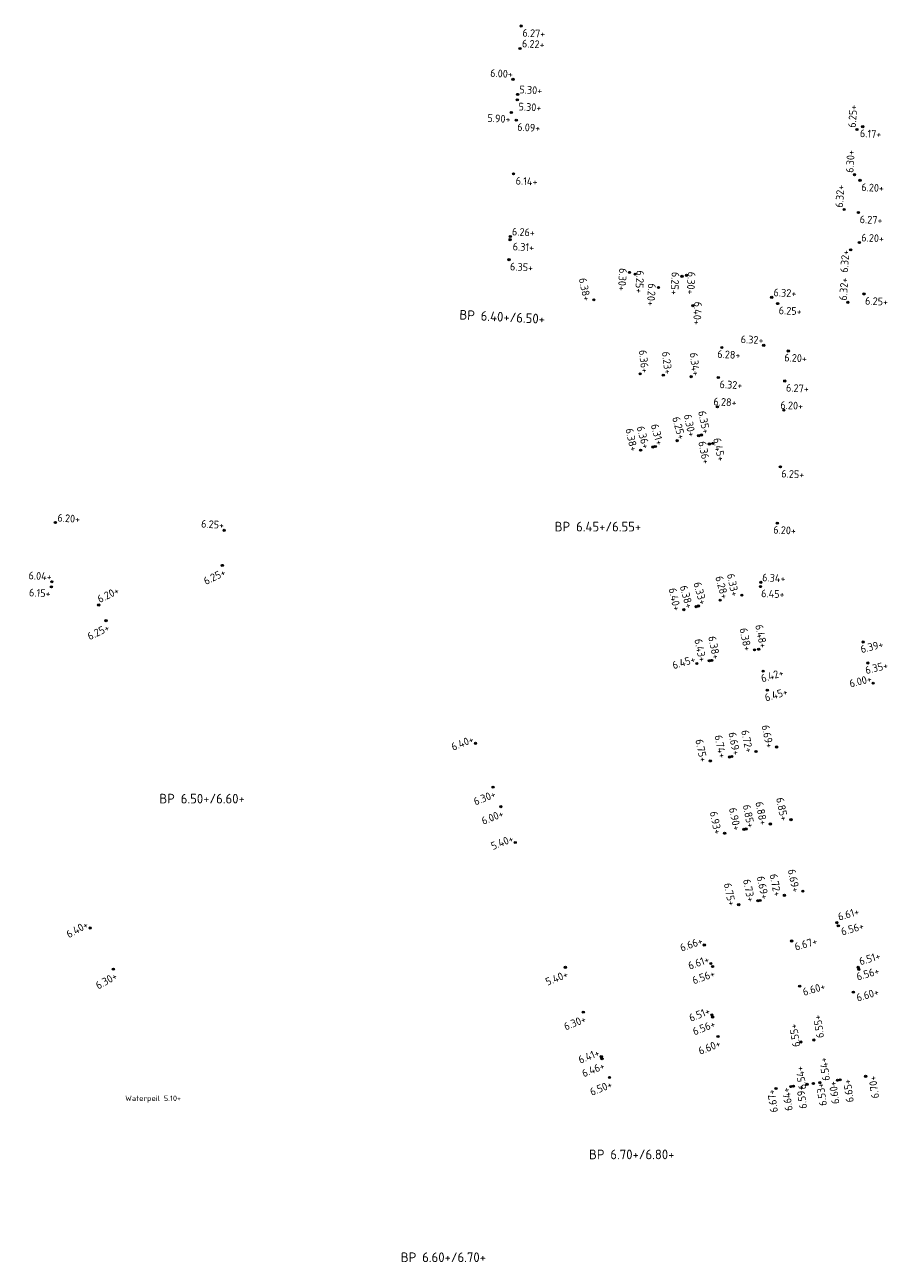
# Model space of a CAD drawing. Extents: x 168267 to 168723, y 448732 to 449595.
# Tile 31 of 32: x 168556 to 168637, y 449460 to 449575. Entities that reach past the tile are written whole.
import ezdxf
from ezdxf.enums import TextEntityAlignment as Align

# ---------------------------------------------------------------- set-up
doc = ezdxf.new("R2010")
doc.units = 0
doc.header["$MEASUREMENT"] = 0
for name, color, linetype, lineweight in [('N-PV-OG-SP_PEIL_0200_BOUWPEIL-T', 30, 'Continuous', 0), ('N-PV-OG-SP_PEIL_0500_KAVELPEIL-S', 140, 'Continuous', 0), ('N-PV-OG-SP_PEIL_0500_WEGPEIL-S', 210, 'Continuous', 0), ('N-PV-OG-SP_PEIL_0500_WEGPEIL_GOOT-S', 190, 'Continuous', 0), ('N-PV-OG-SP_PEIL_BOUWPEIL-S', 30, 'Continuous', 0)]:
    doc.layers.add(name, color=color, linetype=linetype, lineweight=lineweight)
doc.styles.add('NLCS-ISO', font='NLCS-ISO.ttf')
doc.styles.add('NLCS-ISO-M200-T25', font='NLCS-ISO.ttf', dxfattribs={"height": 0.5})

# ---------------------------------------------------------------- blocks, each defined once
blk = doc.blocks.new('*U5')
h = blk.add_hatch(color=256)
h.dxf.hatch_style = 1
edge = h.paths.add_edge_path()
edge.add_arc((0, 0), 0.25, 0, 360)
blk.add_circle((0, 0), 0.25)
at = {"ltscale": 0.1, "style": 'NLCS-ISO'}
blk.add_attdef('NAP', text='', height=1.8, dxfattribs=at).set_placement((4.41, -2.99), align=Align.BOTTOM_RIGHT)
blk = doc.blocks.new('*U15')
h = blk.add_hatch(color=256)
h.dxf.hatch_style = 1
edge = h.paths.add_edge_path()
edge.add_arc((0, 0), 0.25, 0, 360)
blk.add_circle((0, 0), 0.25)
at = {"ltscale": 0.1, "style": 'NLCS-ISO'}
blk.add_attdef('NAP', text='', height=1.8, dxfattribs=at).set_placement((4.41, -0.25), align=Align.BOTTOM_RIGHT)
blk = doc.blocks.new('SOG-PEIL_BOUWPEIL-SO')
at = {"layer": 'Defpoints'}
blk.add_point((0, 0), dxfattribs=at)
at = {"layer": 'N-PV-OG-SP_PEIL_0200_BOUWPEIL-T', "style": 'NLCS-ISO'}
for tag in ['BOUWPEIL-DEF', 'BOUWPEIL-SP']:
    blk.add_attdef(tag, text='', height=0.9, dxfattribs=at).set_placement((0, 0), align=Align.MIDDLE)
blk = doc.blocks.new('*U7')
h = blk.add_hatch(color=256)
h.dxf.hatch_style = 1
edge = h.paths.add_edge_path()
edge.add_arc((0, 0), 0.25, 0, 360)
blk.add_circle((0, 0), 0.25)
at = {"ltscale": 0.1, "style": 'NLCS-ISO'}
blk.add_attdef('NAP', text='', height=1.8, dxfattribs=at).set_placement((-0.09, -2.99), align=Align.BOTTOM_RIGHT)
blk = doc.blocks.new('SOG-PEIL_HD-SO')
h = blk.add_hatch(color=256)
h.dxf.hatch_style = 1
edge = h.paths.add_edge_path()
edge.add_arc((0, 0), 0.25, 0, 360)
blk.add_circle((0, 0), 0.25)
at = {"ltscale": 0.1, "style": 'NLCS-ISO'}
blk.add_attdef('NAP', text='', height=1.8, dxfattribs=at).set_placement((-0.09, -0.25), align=Align.BOTTOM_RIGHT)
blk = doc.blocks.new('*U3')
h = blk.add_hatch(color=256)
h.dxf.hatch_style = 1
edge = h.paths.add_edge_path()
edge.add_arc((0, 0), 0.25, 0, 360)
blk.add_circle((0, 0), 0.25)
at = {"ltscale": 0.1, "style": 'NLCS-ISO'}
blk.add_attdef('NAP', text='', height=1.8, dxfattribs=at).set_placement((-0.09, -2.99), align=Align.BOTTOM_RIGHT)
blk = doc.blocks.new('*U11')
h = blk.add_hatch(color=256)
h.dxf.hatch_style = 1
edge = h.paths.add_edge_path()
edge.add_arc((0, 0), 0.25, 0, 360)
blk.add_circle((0, 0), 0.25)
at = {"ltscale": 0.1, "style": 'NLCS-ISO'}
blk.add_attdef('NAP', text='', height=1.8, dxfattribs=at).set_placement((-0.09, -0.25), align=Align.BOTTOM_RIGHT)
blk = doc.blocks.new('*U4')
h = blk.add_hatch(color=256)
h.dxf.hatch_style = 1
edge = h.paths.add_edge_path()
edge.add_arc((0, 0), 0.25, 0, 360)
blk.add_circle((0, 0), 0.25)
at = {"ltscale": 0.1, "style": 'NLCS-ISO'}
blk.add_attdef('NAP', text='', height=1.8, dxfattribs=at).set_placement((4.41, -0.25), align=Align.BOTTOM_RIGHT)
blk = doc.blocks.new('*U14')
h = blk.add_hatch(color=256)
h.dxf.hatch_style = 1
edge = h.paths.add_edge_path()
edge.add_arc((0, 0), 0.25, 0, 360)
blk.add_circle((0, 0), 0.25)
at = {"ltscale": 0.1, "style": 'NLCS-ISO'}
blk.add_attdef('NAP', text='', height=1.8, dxfattribs=at).set_placement((-0.09, -0.25), align=Align.BOTTOM_RIGHT)
blk = doc.blocks.new('*U8')
h = blk.add_hatch(color=256)
h.dxf.hatch_style = 1
edge = h.paths.add_edge_path()
edge.add_arc((0, 0), 0.25, 0, 360)
blk.add_circle((0, 0), 0.25)
at = {"ltscale": 0.1, "style": 'NLCS-ISO'}
blk.add_attdef('NAP', text='', height=1.8, dxfattribs=at).set_placement((4.41, -0.25), align=Align.BOTTOM_RIGHT)
blk = doc.blocks.new('*U33')
h = blk.add_hatch(color=256)
h.dxf.hatch_style = 1
edge = h.paths.add_edge_path()
edge.add_arc((0, 0), 0.25, 0, 360)
blk.add_circle((0, 0), 0.25)
at = {"ltscale": 0.1, "style": 'NLCS-ISO'}
blk.add_attdef('NAP', text='', height=1.8, dxfattribs=at).set_placement((-0.09, -0.25), align=Align.BOTTOM_RIGHT)
blk = doc.blocks.new('*U26')
h = blk.add_hatch(color=256)
h.dxf.hatch_style = 1
edge = h.paths.add_edge_path()
edge.add_arc((0, 0), 0.25, 0, 360)
blk.add_circle((0, 0), 0.25)
at = {"ltscale": 0.1, "style": 'NLCS-ISO'}
blk.add_attdef('NAP', text='', height=1.8, dxfattribs=at).set_placement((-0.09, -2.99), align=Align.BOTTOM_RIGHT)
blk = doc.blocks.new('*U25')
h = blk.add_hatch(color=256)
h.dxf.hatch_style = 1
edge = h.paths.add_edge_path()
edge.add_arc((0, 0), 0.25, 0, 360)
blk.add_circle((0, 0), 0.25)
at = {"ltscale": 0.1, "style": 'NLCS-ISO'}
blk.add_attdef('NAP', text='', height=1.8, dxfattribs=at).set_placement((-0.09, -0.25), align=Align.BOTTOM_RIGHT)
blk = doc.blocks.new('*U17')
h = blk.add_hatch(color=256)
h.dxf.hatch_style = 1
edge = h.paths.add_edge_path()
edge.add_arc((0, 0), 0.25, 0, 360)
blk.add_circle((0, 0), 0.25)
at = {"ltscale": 0.1, "style": 'NLCS-ISO'}
blk.add_attdef('NAP', text='', height=1.8, dxfattribs=at).set_placement((4.41, -2.99), align=Align.BOTTOM_RIGHT)
blk = doc.blocks.new('*U52')
h = blk.add_hatch(color=256)
h.dxf.hatch_style = 1
edge = h.paths.add_edge_path()
edge.add_arc((0, 0), 0.25, 0, 360)
blk.add_circle((0, 0), 0.25)
at = {"ltscale": 0.1, "style": 'NLCS-ISO'}
blk.add_attdef('NAP', text='', height=1.8, dxfattribs=at).set_placement((4.41, -2.99), align=Align.BOTTOM_RIGHT)
blk = doc.blocks.new('*U39')
h = blk.add_hatch(color=256)
h.dxf.hatch_style = 1
edge = h.paths.add_edge_path()
edge.add_arc((0, 0), 0.25, 0, 360)
blk.add_circle((0, 0), 0.25)
at = {"ltscale": 0.1, "style": 'NLCS-ISO'}
blk.add_attdef('NAP', text='', height=1.8, dxfattribs=at).set_placement((4.41, -0.25), align=Align.BOTTOM_RIGHT)
blk = doc.blocks.new('*U50')
h = blk.add_hatch(color=256)
h.dxf.hatch_style = 1
edge = h.paths.add_edge_path()
edge.add_arc((0, 0), 0.25, 0, 360)
blk.add_circle((0, 0), 0.25)
at = {"ltscale": 0.1, "style": 'NLCS-ISO'}
blk.add_attdef('NAP', text='', height=1.8, dxfattribs=at).set_placement((4.41, -0.25), align=Align.BOTTOM_RIGHT)
blk = doc.blocks.new('*U53')
h = blk.add_hatch(color=256)
h.dxf.hatch_style = 1
edge = h.paths.add_edge_path()
edge.add_arc((0, 0), 0.25, 0, 360)
blk.add_circle((0, 0), 0.25)
at = {"ltscale": 0.1, "style": 'NLCS-ISO'}
blk.add_attdef('NAP', text='', height=1.8, dxfattribs=at).set_placement((4.41, -2.99), align=Align.BOTTOM_RIGHT)
blk = doc.blocks.new('*U35')
h = blk.add_hatch(color=256)
h.dxf.hatch_style = 1
edge = h.paths.add_edge_path()
edge.add_arc((0, 0), 0.25, 0, 360)
blk.add_circle((0, 0), 0.25)
at = {"ltscale": 0.1, "style": 'NLCS-ISO'}
blk.add_attdef('NAP', text='', height=1.8, dxfattribs=at).set_placement((-0.09, -2.99), align=Align.BOTTOM_RIGHT)
blk = doc.blocks.new('*U45')
h = blk.add_hatch(color=256)
h.dxf.hatch_style = 1
edge = h.paths.add_edge_path()
edge.add_arc((0, 0), 0.25, 0, 360)
blk.add_circle((0, 0), 0.25)
at = {"ltscale": 0.1, "style": 'NLCS-ISO'}
blk.add_attdef('NAP', text='', height=1.8, dxfattribs=at).set_placement((-0.09, -2.99), align=Align.BOTTOM_RIGHT)
blk = doc.blocks.new('*U41')
h = blk.add_hatch(color=256)
h.dxf.hatch_style = 1
edge = h.paths.add_edge_path()
edge.add_arc((0, 0), 0.25, 0, 360)
blk.add_circle((0, 0), 0.25)
at = {"ltscale": 0.1, "style": 'NLCS-ISO'}
blk.add_attdef('NAP', text='', height=1.8, dxfattribs=at).set_placement((4.41, -0.25), align=Align.BOTTOM_RIGHT)
blk = doc.blocks.new('*U59')
h = blk.add_hatch(color=256)
h.dxf.hatch_style = 1
edge = h.paths.add_edge_path()
edge.add_arc((0, 0), 0.25, 0, 360)
blk.add_circle((0, 0), 0.25)
at = {"ltscale": 0.1, "style": 'NLCS-ISO'}
blk.add_attdef('NAP', text='', height=1.8, dxfattribs=at).set_placement((-0.09, -2.99), align=Align.BOTTOM_RIGHT)
blk = doc.blocks.new('*U54')
h = blk.add_hatch(color=256)
h.dxf.hatch_style = 1
edge = h.paths.add_edge_path()
edge.add_arc((0, 0), 0.25, 0, 360)
blk.add_circle((0, 0), 0.25)
at = {"ltscale": 0.1, "style": 'NLCS-ISO'}
blk.add_attdef('NAP', text='', height=1.8, dxfattribs=at).set_placement((-0.09, -0.25), align=Align.BOTTOM_RIGHT)

msp = doc.modelspace()

# ---------------------------------------------------------------- block references
at = {"layer": 'N-PV-OG-SP_PEIL_0500_KAVELPEIL-S'}
ref = msp.add_blockref('*U5', (168601.21, 449553.27), dxfattribs=dict(at, xscale=0.4, yscale=0.4, zscale=0.4, rotation=357.04))
ref.add_attrib('NAP', '6.35+', dxfattribs={"layer": '0', "ltscale": 0.1, "height": 0.72, "rotation": 357.04, "style": 'NLCS-ISO'}).set_placement((168603.42, 449551.96), align=Align.BOTTOM_RIGHT)
for name, p, xscale, yscale, zscale, rotation, values in [('*U3', (168609.1, 449549.54), 0.4, 0.4, 0.4, 281.8616569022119, {'NAP': '6.38+'}), ('*U3', (168613.45, 449535.55), 0.4, 0.4, 0.4, 281.8616569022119, {'NAP': '6.38+'}), ('SOG-PEIL_HD-SO', (168574.72, 449528.1), 0.4000000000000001, 0.4000000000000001, 0.4000000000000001, 356.1112496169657, {'NAP': '6.25+'}), ('*U45', (168574.55, 449524.83), 0.4, 0.4, 0.4, 26.11124961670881, {'NAP': '6.25+'}), ('*U3', (168617.46, 449520.71), 0.4, 0.4, 0.4, 281.8616569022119, {'NAP': '6.40+'}), ('*U45', (168563.74, 449519.69), 0.4, 0.4, 0.4, 26.11124961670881, {'NAP': '6.25+'}), ('SOG-PEIL_HD-SO', (168618.68, 449515.7), 0.4, 0.4, 0.4, 16.8616569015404, {'NAP': '6.45+'}), ('SOG-PEIL_HD-SO', (168598.09, 449508.28), 0.4, 0.4, 0.4, 21.86165689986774, {'NAP': '6.40+'}), ('SOG-PEIL_HD-SO', (168562.26, 449491.1), 0.4, 0.4, 0.4, 29.35006665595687, {'NAP': '6.40+'}), ('*U3', (168620.64, 449481), 0.4, 0.4, 0.4, 21.86165689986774, {'NAP': '6.60+'}), ('*U3', (168610.56, 449477.19), 0.4, 0.4, 0.4, 21.86165689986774, {'NAP': '6.50+'}), ('*U3', (168634.37, 449477.29), 0.4000000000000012, 0.4000000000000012, 0.4000000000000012, 97.73135247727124, {'NAP': '6.70+'}), ('SOG-PEIL_HD-SO', (168626.04, 449476.16), 0.4000000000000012, 0.4000000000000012, 0.4000000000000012, 97.73135247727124, {'NAP': '6.67+'})]:
    msp.add_blockref(name, p, dxfattribs=dict(at, xscale=xscale, yscale=yscale, zscale=zscale, rotation=rotation)).add_auto_attribs(values)
ref = msp.add_blockref('*U41', (168559.03, 449528.82), dxfattribs=dict(at, xscale=0.4000000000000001, yscale=0.4000000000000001, zscale=0.4000000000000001, rotation=356.1112496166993))
ref.add_attrib('NAP', '6.20+', dxfattribs={"layer": '0', "ltscale": 0.1, "height": 0.72, "rotation": 356.1112, "style": 'NLCS-ISO'}).set_placement((168561.29, 449528.56), align=Align.BOTTOM_RIGHT)
ref = msp.add_blockref('*U5', (168633.23, 449485.13), dxfattribs=dict(at, xscale=0.4, yscale=0.4, zscale=0.4, rotation=16.55722390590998))
ref.add_attrib('NAP', '6.60+', dxfattribs={"layer": '0', "ltscale": 0.1, "height": 0.72, "rotation": 16.5572, "style": 'NLCS-ISO'}).set_placement((168635.74, 449484.64), align=Align.BOTTOM_RIGHT)
at = {"layer": 'N-PV-OG-SP_PEIL_0500_WEGPEIL-S'}
ref = msp.add_blockref('*U5', (168602.34, 449575.02), dxfattribs=dict(at, xscale=0.4, yscale=0.4, zscale=0.4, rotation=357.0384711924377))
ref.add_attrib('NAP', '6.27+', dxfattribs={"layer": '0', "ltscale": 0.1, "height": 0.72, "rotation": 357.0385, "style": 'NLCS-ISO'}).set_placement((168604.55, 449573.71), align=Align.BOTTOM_RIGHT)
ref = msp.add_blockref('*U15', (168602.23, 449572.92), dxfattribs=dict(at, xscale=0.4, yscale=0.4, zscale=0.4, rotation=357.0384711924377))
ref.add_attrib('NAP', '6.22+', dxfattribs={"layer": '0', "ltscale": 0.1, "height": 0.72, "rotation": 357.0385, "style": 'NLCS-ISO'}).set_placement((168604.49, 449572.71), align=Align.BOTTOM_RIGHT)
for name, p, xscale, yscale, zscale, rotation, values in [('*U25', (168601.58, 449570.06), 0.4, 0.4, 0.4, 357.0384711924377, {'NAP': '6.00+'}), ('*U26', (168601.42, 449566.97), 0.4, 0.4, 0.4, 357.0384711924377, {'NAP': '5.90+'}), ('*U5', (168634.1, 449565.65), 0.4000000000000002, 0.4000000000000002, 0.4000000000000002, 357.2332202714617, {'NAP': '6.17+'}), ('*U25', (168632.98, 449554.19), 0.4000000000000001, 0.4000000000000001, 0.4000000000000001, 86.1886133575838, {'NAP': '6.32+'}), ('*U52', (168612.42, 449552.09), 0.3999999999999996, 0.3999999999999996, 0.3999999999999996, 266.4986048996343, {'NAP': '6.30+'}), ('*U39', (168612.94, 449551.93), 0.3999999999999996, 0.3999999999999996, 0.3999999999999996, 266.4986048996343, {'NAP': '6.25+'}), ('*U52', (168617.3, 449551.72), 0.3999999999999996, 0.3999999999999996, 0.3999999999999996, 266.4986048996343, {'NAP': '6.25+'}), ('*U39', (168617.71, 449551.82), 0.3999999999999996, 0.3999999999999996, 0.3999999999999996, 266.4986048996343, {'NAP': '6.30+'}), ('*U52', (168615.11, 449550.69), 0.3999999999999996, 0.3999999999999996, 0.3999999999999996, 266.4986048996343, {'NAP': '6.20+'}), ('*U39', (168618.31, 449549), 0.3999999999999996, 0.3999999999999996, 0.3999999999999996, 266.4986048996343, {'NAP': '6.40+'}), ('*U25', (168624.89, 449545.3), 0.4000000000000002, 0.4000000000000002, 0.4000000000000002, 357.2332202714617, {'NAP': '6.32+'}), ('*U5', (168621, 449545.1), 0.4000000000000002, 0.4000000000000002, 0.4000000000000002, 357.2332202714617, {'NAP': '6.28+'}), ('*U33', (168613.41, 449542.65), 0.3999999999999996, 0.3999999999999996, 0.3999999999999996, 276.4986048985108, {'NAP': '6.36+'}), ('*U33', (168615.56, 449542.53), 0.3999999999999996, 0.3999999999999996, 0.3999999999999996, 276.4986048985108, {'NAP': '6.23+'}), ('*U33', (168618.15, 449542.39), 0.3999999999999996, 0.3999999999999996, 0.3999999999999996, 276.4986048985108, {'NAP': '6.34+'}), ('*U5', (168627.18, 449544.78), 0.4000000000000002, 0.4000000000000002, 0.4000000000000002, 357.2332202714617, {'NAP': '6.20+'}), ('*U33', (168619.11, 449536.97), 0.3999999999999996, 0.3999999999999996, 0.3999999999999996, 281.4986048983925, {'NAP': '6.35+'}), ('*U8', (168620.59, 449539.59), 0.4000000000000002, 0.4000000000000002, 0.4000000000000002, 357.2332202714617, {'NAP': '6.28+'}), ('*U8', (168626.77, 449539.27), 0.4000000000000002, 0.4000000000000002, 0.4000000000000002, 357.2332202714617, {'NAP': '6.20+'}), ('*U33', (168614.81, 449535.89), 0.3999999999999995, 0.3999999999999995, 0.3999999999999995, 285.4445442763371, {'NAP': '6.31+'}), ('*U33', (168616.84, 449536.43), 0.3999999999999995, 0.3999999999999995, 0.3999999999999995, 285.4445442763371, {'NAP': '6.25+'}), ('*U35', (168618.85, 449536.9), 0.3999999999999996, 0.3999999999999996, 0.3999999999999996, 281.4986048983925, {'NAP': '6.30+'}), ('*U7', (168614.59, 449535.84), 0.3999999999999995, 0.3999999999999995, 0.3999999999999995, 285.4445442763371, {'NAP': '6.36+'}), ('*U53', (168619.84, 449536.13), 0.3999999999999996, 0.3999999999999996, 0.3999999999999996, 281.5, {'NAP': '6.36+'}), ('*U50', (168620.16, 449536.18), 0.3999999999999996, 0.3999999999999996, 0.3999999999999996, 281.5, {'NAP': '6.45+'}), ('*U5', (168626.16, 449528.76), 0.4000000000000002, 0.4000000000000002, 0.4000000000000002, 357.2332202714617, {'NAP': '6.20+'}), ('*U54', (168558.7, 449523.31), 0.4000000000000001, 0.4000000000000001, 0.4000000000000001, 356.943387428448, {'NAP': '6.04+'}), ('*U33', (168618.82, 449521.05), 0.3999999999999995, 0.3999999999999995, 0.3999999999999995, 285.4445442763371, {'NAP': '6.33+'}), ('*U33', (168620.85, 449521.59), 0.3999999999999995, 0.3999999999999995, 0.3999999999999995, 285.4445442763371, {'NAP': '6.28+'}), ('*U35', (168622.86, 449522.06), 0.3999999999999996, 0.3999999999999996, 0.3999999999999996, 281.4986048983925, {'NAP': '6.33+'}), ('*U59', (168558.66, 449522.83), 0.4000000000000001, 0.4000000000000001, 0.4000000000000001, 356.943387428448, {'NAP': '6.15+'}), ('*U7', (168618.61, 449520.99), 0.3999999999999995, 0.3999999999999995, 0.3999999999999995, 285.4445442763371, {'NAP': '6.38+'}), ('*U35', (168624.04, 449516.97), 0.3999999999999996, 0.3999999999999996, 0.3999999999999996, 281.4986048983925, {'NAP': '6.38+'}), ('*U33', (168624.43, 449517.03), 0.3999999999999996, 0.3999999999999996, 0.3999999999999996, 281.4986048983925, {'NAP': '6.48+'}), ('*U7', (168619.84, 449515.96), 0.3999999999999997, 0.3999999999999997, 0.3999999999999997, 281.4986048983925, {'NAP': '6.43+'}), ('*U33', (168620.05, 449515.99), 0.3999999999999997, 0.3999999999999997, 0.3999999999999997, 281.4986048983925, {'NAP': '6.38+'}), ('*U5', (168634.14, 449517.71), 0.3999999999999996, 0.3999999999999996, 0.3999999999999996, 13.96363048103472, {'NAP': '6.39+'}), ('*U5', (168624.85, 449514.99), 0.3999999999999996, 0.3999999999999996, 0.3999999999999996, 16.5, {'NAP': '6.42+'}), ('*U5', (168634.57, 449515.75), 0.3999999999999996, 0.3999999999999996, 0.3999999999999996, 13.96363048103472, {'NAP': '6.35+'}), ('*U25', (168635.07, 449513.87), 0.3999999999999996, 0.3999999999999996, 0.3999999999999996, 13.96363048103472, {'NAP': '6.00+'}), ('*U5', (168625.23, 449513.22), 0.3999999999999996, 0.3999999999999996, 0.3999999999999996, 16.5, {'NAP': '6.45+'}), ('*U33', (168621.93, 449507.05), 0.3999999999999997, 0.3999999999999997, 0.3999999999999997, 281.4986048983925, {'NAP': '6.69+'}), ('*U7', (168624.18, 449507.52), 0.3999999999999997, 0.3999999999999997, 0.3999999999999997, 281.4986048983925, {'NAP': '6.72+'}), ('*U7', (168626.09, 449507.94), 0.3999999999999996, 0.3999999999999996, 0.3999999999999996, 281.4986048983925, {'NAP': '6.69+'}), ('*U7', (168619.93, 449506.64), 0.3999999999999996, 0.3999999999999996, 0.3999999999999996, 281.4986048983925, {'NAP': '6.75+'}), ('*U7', (168621.71, 449507.01), 0.3999999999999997, 0.3999999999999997, 0.3999999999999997, 281.4986048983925, {'NAP': '6.74+'}), ('*U3', (168599.73, 449504.2), 0.4, 0.4, 0.4, 21.86165689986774, {'NAP': '6.30+'}), ('*U3', (168600.45, 449502.39), 0.4, 0.4, 0.4, 21.86165689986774, {'NAP': '6.00+'}), ('*U7', (168623.04, 449500.27), 0.4000000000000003, 0.4000000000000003, 0.4000000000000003, 281.1655052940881, {'NAP': '6.90+'}), ('*U33', (168623.26, 449500.3), 0.4000000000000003, 0.4000000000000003, 0.4000000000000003, 281.1655052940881, {'NAP': '6.85+'}), ('*U7', (168625.51, 449500.77), 0.4000000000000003, 0.4000000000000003, 0.4000000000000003, 281.1655052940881, {'NAP': '6.88+'}), ('*U7', (168627.43, 449501.17), 0.4000000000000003, 0.4000000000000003, 0.4000000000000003, 281.1655052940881, {'NAP': '6.85+'}), ('*U7', (168621.26, 449499.91), 0.4000000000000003, 0.4000000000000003, 0.4000000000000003, 281.1655052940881, {'NAP': '6.93+'}), ('SOG-PEIL_HD-SO', (168601.79, 449499.05), 0.4, 0.4, 0.4, 21.86165689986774, {'NAP': '5.40+'}), ('*U7', (168628.53, 449494.52), 0.3999999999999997, 0.3999999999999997, 0.3999999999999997, 281.4986048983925, {'NAP': '6.69+'}), ('*U7', (168624.35, 449493.63), 0.3999999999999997, 0.3999999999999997, 0.3999999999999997, 281.4986048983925, {'NAP': '6.73+'}), ('*U33', (168624.57, 449493.66), 0.3999999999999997, 0.3999999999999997, 0.3999999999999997, 281.4986048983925, {'NAP': '6.69+'}), ('*U7', (168626.82, 449494.14), 0.3999999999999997, 0.3999999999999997, 0.3999999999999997, 281.4986048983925, {'NAP': '6.72+'}), ('*U7', (168622.57, 449493.26), 0.3999999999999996, 0.3999999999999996, 0.3999999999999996, 281.4986048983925, {'NAP': '6.75+'}), ('*U14', (168619.37, 449489.52), 0.4, 0.4, 0.4, 19.78203347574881, {'NAP': '6.66+'}), ('*U3', (168606.45, 449487.44), 0.4, 0.4, 0.4, 21.86165689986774, {'NAP': '5.40+'}), ('*U14', (168619.98, 449487.79), 0.4, 0.4, 0.4, 19.78203347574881, {'NAP': '6.61+'}), ('*U3', (168620.14, 449487.51), 0.4, 0.4, 0.4, 19.78203347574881, {'NAP': '6.56+'}), ('*U3', (168564.42, 449487.27), 0.4, 0.4, 0.4, 29.35006665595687, {'NAP': '6.30+'}), ('*U5', (168633.74, 449487.25), 0.4, 0.4, 0.4, 16.55722390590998, {'NAP': '6.56+'}), ('*U3', (168608.12, 449483.27), 0.4, 0.4, 0.4, 21.86165689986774, {'NAP': '6.30+'}), ('*U11', (168620.07, 449483.01), 0.4, 0.4, 0.4, 21.86165689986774, {'NAP': '6.51+'}), ('*U3', (168620.14, 449482.82), 0.4, 0.4, 0.4, 21.86165689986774, {'NAP': '6.56+'}), ('*U4', (168628.34, 449480.49), 0.4000000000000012, 0.4000000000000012, 0.4000000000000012, 97.73135247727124, {'NAP': '6.55+'}), ('*U11', (168609.79, 449479.12), 0.4, 0.4, 0.4, 21.86165689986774, {'NAP': '6.41+'}), ('*U3', (168609.86, 449478.93), 0.4, 0.4, 0.4, 21.86165689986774, {'NAP': '6.46+'}), ('*U4', (168628.92, 449476.55), 0.4000000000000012, 0.4000000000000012, 0.4000000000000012, 97.73135247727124, {'NAP': '6.54+'}), ('SOG-PEIL_HD-SO', (168627.41, 449476.34), 0.4000000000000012, 0.4000000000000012, 0.4000000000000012, 97.73135247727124, {'NAP': '6.64+'}), ('*U3', (168627.66, 449476.38), 0.4000000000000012, 0.4000000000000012, 0.4000000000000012, 97.73135247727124, {'NAP': '6.59+'}), ('SOG-PEIL_HD-SO', (168631.76, 449476.93), 0.4000000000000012, 0.4000000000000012, 0.4000000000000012, 97.73135247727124, {'NAP': '6.60+'}), ('*U3', (168632.01, 449476.97), 0.4000000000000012, 0.4000000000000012, 0.4000000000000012, 97.73135247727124, {'NAP': '6.65+'})]:
    msp.add_blockref(name, p, dxfattribs=dict(at, xscale=xscale, yscale=yscale, zscale=zscale, rotation=rotation)).add_auto_attribs(values)
ref = msp.add_blockref('*U15', (168602.01, 449568.65), dxfattribs=dict(at, xscale=0.4, yscale=0.4, zscale=0.4, rotation=357.0384711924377))
ref.add_attrib('NAP', '5.30+', dxfattribs={"layer": '0', "ltscale": 0.1, "height": 0.72, "rotation": 357.0385, "style": 'NLCS-ISO'}).set_placement((168604.27, 449568.43), align=Align.BOTTOM_RIGHT)
ref = msp.add_blockref('*U17', (168601.98, 449568.15), dxfattribs=dict(at, xscale=0.4, yscale=0.4, zscale=0.4, rotation=357.0384711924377))
ref.add_attrib('NAP', '5.30+', dxfattribs={"layer": '0', "ltscale": 0.1, "height": 0.72, "rotation": 357.0385, "style": 'NLCS-ISO'}).set_placement((168604.19, 449566.84), align=Align.BOTTOM_RIGHT)
ref = msp.add_blockref('*U15', (168633.56, 449565.39), dxfattribs=dict(at, xscale=0.4000000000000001, yscale=0.4000000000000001, zscale=0.4000000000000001, rotation=86.1886133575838))
ref.add_attrib('NAP', '6.25+', dxfattribs={"layer": '0', "ltscale": 0.1, "height": 0.72, "rotation": 86.1886, "style": 'NLCS-ISO'}).set_placement((168633.81, 449567.65), align=Align.BOTTOM_RIGHT)
ref = msp.add_blockref('*U5', (168601.89, 449566.25), dxfattribs=dict(at, xscale=0.4, yscale=0.4, zscale=0.4, rotation=357.0384711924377))
ref.add_attrib('NAP', '6.09+', dxfattribs={"layer": '0', "ltscale": 0.1, "height": 0.72, "rotation": 357.0385, "style": 'NLCS-ISO'}).set_placement((168604.09, 449564.94), align=Align.BOTTOM_RIGHT)
ref = msp.add_blockref('*U15', (168633.34, 449561.18), dxfattribs=dict(at, xscale=0.4000000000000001, yscale=0.4000000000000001, zscale=0.4000000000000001, rotation=86.1886133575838))
ref.add_attrib('NAP', '6.30+', dxfattribs={"layer": '0', "ltscale": 0.1, "height": 0.72, "rotation": 86.1886, "style": 'NLCS-ISO'}).set_placement((168633.59, 449563.44), align=Align.BOTTOM_RIGHT)
ref = msp.add_blockref('*U5', (168601.63, 449561.26), dxfattribs=dict(at, xscale=0.4, yscale=0.4, zscale=0.4, rotation=357.0384711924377))
ref.add_attrib('NAP', '6.14+', dxfattribs={"layer": '0', "ltscale": 0.1, "height": 0.72, "rotation": 357.0385, "style": 'NLCS-ISO'}).set_placement((168603.83, 449559.95), align=Align.BOTTOM_RIGHT)
ref = msp.add_blockref('*U15', (168632.37, 449557.95), dxfattribs=dict(at, xscale=0.4000000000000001, yscale=0.4000000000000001, zscale=0.4000000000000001, rotation=86.1886133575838))
ref.add_attrib('NAP', '6.32+', dxfattribs={"layer": '0', "ltscale": 0.1, "height": 0.72, "rotation": 86.1886, "style": 'NLCS-ISO'}).set_placement((168632.62, 449560.2), align=Align.BOTTOM_RIGHT)
ref = msp.add_blockref('*U5', (168633.85, 449560.66), dxfattribs=dict(at, xscale=0.4000000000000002, yscale=0.4000000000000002, zscale=0.4000000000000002, rotation=357.2332202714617))
ref.add_attrib('NAP', '6.20+', dxfattribs={"layer": '0', "ltscale": 0.1, "height": 0.72, "rotation": 357.2332, "style": 'NLCS-ISO'}).set_placement((168636.05, 449559.35), align=Align.BOTTOM_RIGHT)
ref = msp.add_blockref('*U5', (168633.7, 449557.66), dxfattribs=dict(at, xscale=0.4000000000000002, yscale=0.4000000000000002, zscale=0.4000000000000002, rotation=357.2332202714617))
ref.add_attrib('NAP', '6.27+', dxfattribs={"layer": '0', "ltscale": 0.1, "height": 0.72, "rotation": 357.2332, "style": 'NLCS-ISO'}).set_placement((168635.91, 449556.36), align=Align.BOTTOM_RIGHT)
ref = msp.add_blockref('*U15', (168601.33, 449555.43), dxfattribs=dict(at, xscale=0.4, yscale=0.4, zscale=0.4, rotation=357.0384711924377))
ref.add_attrib('NAP', '6.26+', dxfattribs={"layer": '0', "ltscale": 0.1, "height": 0.72, "rotation": 357.0385, "style": 'NLCS-ISO'}).set_placement((168603.59, 449555.21), align=Align.BOTTOM_RIGHT)
ref = msp.add_blockref('*U8', (168633.79, 449554.87), dxfattribs=dict(at, xscale=0.4000000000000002, yscale=0.4000000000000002, zscale=0.4000000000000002, rotation=357.2332202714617))
ref.add_attrib('NAP', '6.20+', dxfattribs={"layer": '0', "ltscale": 0.1, "height": 0.72, "rotation": 357.2332, "style": 'NLCS-ISO'}).set_placement((168636.05, 449554.66), align=Align.BOTTOM_RIGHT)
ref = msp.add_blockref('*U5', (168601.31, 449555.14), dxfattribs=dict(at, xscale=0.4, yscale=0.4, zscale=0.4, rotation=357.0384711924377))
ref.add_attrib('NAP', '6.31+', dxfattribs={"layer": '0', "ltscale": 0.1, "height": 0.72, "rotation": 357.0385, "style": 'NLCS-ISO'}).set_placement((168603.52, 449553.83), align=Align.BOTTOM_RIGHT)
ref = msp.add_blockref('*U15', (168632.72, 449549.3), dxfattribs=dict(at, xscale=0.4000000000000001, yscale=0.4000000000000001, zscale=0.4000000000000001, rotation=86.1886133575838))
ref.add_attrib('NAP', '6.32+', dxfattribs={"layer": '0', "ltscale": 0.1, "height": 0.72, "rotation": 86.1886, "style": 'NLCS-ISO'}).set_placement((168632.98, 449551.56), align=Align.BOTTOM_RIGHT)
ref = msp.add_blockref('*U15', (168625.64, 449549.77), dxfattribs=dict(at, xscale=0.4000000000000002, yscale=0.4000000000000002, zscale=0.4000000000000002, rotation=357.2332202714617))
ref.add_attrib('NAP', '6.32+', dxfattribs={"layer": '0', "ltscale": 0.1, "height": 0.72, "rotation": 357.2332, "style": 'NLCS-ISO'}).set_placement((168627.9, 449549.56), align=Align.BOTTOM_RIGHT)
ref = msp.add_blockref('*U5', (168634.22, 449550.09), dxfattribs=dict(at, xscale=0.4000000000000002, yscale=0.4000000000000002, zscale=0.4000000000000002, rotation=357.2332202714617))
ref.add_attrib('NAP', '6.25+', dxfattribs={"layer": '0', "ltscale": 0.1, "height": 0.72, "rotation": 357.2332, "style": 'NLCS-ISO'}).set_placement((168636.43, 449548.78), align=Align.BOTTOM_RIGHT)
ref = msp.add_blockref('*U5', (168626.19, 449549.19), dxfattribs=dict(at, xscale=0.4000000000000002, yscale=0.4000000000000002, zscale=0.4000000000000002, rotation=357.2332202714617))
ref.add_attrib('NAP', '6.25+', dxfattribs={"layer": '0', "ltscale": 0.1, "height": 0.72, "rotation": 357.2332, "style": 'NLCS-ISO'}).set_placement((168628.4, 449547.89), align=Align.BOTTOM_RIGHT)
ref = msp.add_blockref('*U5', (168620.67, 449542.31), dxfattribs=dict(at, xscale=0.4000000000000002, yscale=0.4000000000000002, zscale=0.4000000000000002, rotation=357.2332202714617))
ref.add_attrib('NAP', '6.32+', dxfattribs={"layer": '0', "ltscale": 0.1, "height": 0.72, "rotation": 357.2332, "style": 'NLCS-ISO'}).set_placement((168622.88, 449541.01), align=Align.BOTTOM_RIGHT)
ref = msp.add_blockref('*U5', (168626.85, 449541.99), dxfattribs=dict(at, xscale=0.4000000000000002, yscale=0.4000000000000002, zscale=0.4000000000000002, rotation=357.2332202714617))
ref.add_attrib('NAP', '6.27+', dxfattribs={"layer": '0', "ltscale": 0.1, "height": 0.72, "rotation": 357.2332, "style": 'NLCS-ISO'}).set_placement((168629.06, 449540.69), align=Align.BOTTOM_RIGHT)
ref = msp.add_blockref('*U5', (168626.44, 449534), dxfattribs=dict(at, xscale=0.4000000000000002, yscale=0.4000000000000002, zscale=0.4000000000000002, rotation=357.2332202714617))
ref.add_attrib('NAP', '6.25+', dxfattribs={"layer": '0', "ltscale": 0.1, "height": 0.72, "rotation": 357.2332, "style": 'NLCS-ISO'}).set_placement((168628.64, 449532.7), align=Align.BOTTOM_RIGHT)
ref = msp.add_blockref('*U8', (168624.63, 449523.25), dxfattribs=dict(at, xscale=0.4000000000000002, yscale=0.4000000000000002, zscale=0.4000000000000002, rotation=357.2332202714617))
ref.add_attrib('NAP', '6.34+', dxfattribs={"layer": '0', "ltscale": 0.1, "height": 0.72, "rotation": 357.2332, "style": 'NLCS-ISO'}).set_placement((168626.89, 449523.04), align=Align.BOTTOM_RIGHT)
ref = msp.add_blockref('*U8', (168563.06, 449521.14), dxfattribs=dict(at, xscale=0.4, yscale=0.4, zscale=0.4, rotation=26.11124961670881))
ref.add_attrib('NAP', '6.20+', dxfattribs={"layer": '0', "ltscale": 0.1, "height": 0.72, "rotation": 26.1112, "style": 'NLCS-ISO'}).set_placement((168565.14, 449522.05), align=Align.BOTTOM_RIGHT)
ref = msp.add_blockref('*U5', (168624.6, 449522.86), dxfattribs=dict(at, xscale=0.4000000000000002, yscale=0.4000000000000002, zscale=0.4000000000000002, rotation=357.2332202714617))
ref.add_attrib('NAP', '6.45+', dxfattribs={"layer": '0', "ltscale": 0.1, "height": 0.72, "rotation": 357.2332, "style": 'NLCS-ISO'}).set_placement((168626.81, 449521.56), align=Align.BOTTOM_RIGHT)
ref = msp.add_blockref('*U8', (168631.69, 449491.59), dxfattribs=dict(at, xscale=0.3999999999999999, yscale=0.3999999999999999, zscale=0.3999999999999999, rotation=16.13635985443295))
ref.add_attrib('NAP', '6.61+', dxfattribs={"layer": '0', "ltscale": 0.1, "height": 0.72, "rotation": 16.1364, "style": 'NLCS-ISO'}).set_placement((168633.9, 449492.12), align=Align.BOTTOM_RIGHT)
ref = msp.add_blockref('*U5', (168631.83, 449491.3), dxfattribs=dict(at, xscale=0.3999999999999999, yscale=0.3999999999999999, zscale=0.3999999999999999, rotation=16.13635985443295))
ref.add_attrib('NAP', '6.56+', dxfattribs={"layer": '0', "ltscale": 0.1, "height": 0.72, "rotation": 16.1364, "style": 'NLCS-ISO'}).set_placement((168634.34, 449490.78), align=Align.BOTTOM_RIGHT)
ref = msp.add_blockref('*U5', (168627.49, 449489.89), dxfattribs=dict(at, xscale=0.3999999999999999, yscale=0.3999999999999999, zscale=0.3999999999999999, rotation=16.13635985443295))
ref.add_attrib('NAP', '6.67+', dxfattribs={"layer": '0', "ltscale": 0.1, "height": 0.72, "rotation": 16.1364, "style": 'NLCS-ISO'}).set_placement((168630, 449489.37), align=Align.BOTTOM_RIGHT)
ref = msp.add_blockref('*U8', (168633.68, 449487.44), dxfattribs=dict(at, xscale=0.4, yscale=0.4, zscale=0.4, rotation=16.55722390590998))
ref.add_attrib('NAP', '6.51+', dxfattribs={"layer": '0', "ltscale": 0.1, "height": 0.72, "rotation": 16.5572, "style": 'NLCS-ISO'}).set_placement((168635.88, 449487.99), align=Align.BOTTOM_RIGHT)
ref = msp.add_blockref('*U5', (168628.24, 449485.68), dxfattribs=dict(at, xscale=0.3999999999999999, yscale=0.3999999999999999, zscale=0.3999999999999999, rotation=16.13635985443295))
ref.add_attrib('NAP', '6.60+', dxfattribs={"layer": '0', "ltscale": 0.1, "height": 0.72, "rotation": 16.1364, "style": 'NLCS-ISO'}).set_placement((168630.75, 449485.16), align=Align.BOTTOM_RIGHT)
ref = msp.add_blockref('*U5', (168629.55, 449480.67), dxfattribs=dict(at, xscale=0.4000000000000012, yscale=0.4000000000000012, zscale=0.4000000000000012, rotation=97.73135247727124))
ref.add_attrib('NAP', '6.55+', dxfattribs={"layer": '0', "ltscale": 0.1, "height": 0.72, "rotation": 97.7314, "style": 'NLCS-ISO'}).set_placement((168630.43, 449483.08), align=Align.BOTTOM_RIGHT)
ref = msp.add_blockref('*U5', (168630.11, 449476.71), dxfattribs=dict(at, xscale=0.4000000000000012, yscale=0.4000000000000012, zscale=0.4000000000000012, rotation=97.73135247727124))
ref.add_attrib('NAP', '6.54+', dxfattribs={"layer": '0', "ltscale": 0.1, "height": 0.72, "rotation": 97.7314, "style": 'NLCS-ISO'}).set_placement((168630.98, 449479.12), align=Align.BOTTOM_RIGHT)
at = {"layer": 'N-PV-OG-SP_PEIL_0500_WEGPEIL_GOOT-S', "xscale": 0.4000000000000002, "yscale": 0.4000000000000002, "zscale": 0.4000000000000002, "rotation": 97.73000000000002}
msp.add_blockref('*U7', (168629.51, 449476.63), dxfattribs=at).add_auto_attribs({'NAP': '6.53+'})
at = {"layer": 'N-PV-OG-SP_PEIL_BOUWPEIL-S'}
ref = msp.add_blockref('SOG-PEIL_BOUWPEIL-SO', (168600.58, 449547.96, 6.08), dxfattribs=dict(at, rotation=357.0475285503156))
ref.add_attrib('BOUWPEIL-SP', 'BP 6.40+/6.50+', dxfattribs={"layer": 'N-PV-OG-SP_PEIL_0200_BOUWPEIL-T', "height": 0.9, "rotation": 357.0475, "style": 'NLCS-ISO'}).set_placement((168600.58, 449547.96, 6.08), align=Align.MIDDLE)
ref = msp.add_blockref('SOG-PEIL_BOUWPEIL-SO', (168609.48, 449528.44), dxfattribs=at)
ref.add_attrib('BOUWPEIL-SP', 'BP 6.45+/6.55+', dxfattribs={"layer": 'N-PV-OG-SP_PEIL_0200_BOUWPEIL-T', "height": 0.9, "style": 'NLCS-ISO'}).set_placement((168609.48, 449528.44), align=Align.MIDDLE)
ref = msp.add_blockref('SOG-PEIL_BOUWPEIL-SO', (168572.67, 449503.13), dxfattribs=at)
ref.add_attrib('BOUWPEIL-SP', 'BP 6.50+/6.60+', dxfattribs={"layer": 'N-PV-OG-SP_PEIL_0200_BOUWPEIL-T', "height": 0.9, "style": 'NLCS-ISO'}).set_placement((168572.67, 449503.13), align=Align.MIDDLE)
ref = msp.add_blockref('SOG-PEIL_BOUWPEIL-SO', (168612.62, 449470.03), dxfattribs=at)
ref.add_attrib('BOUWPEIL-SP', 'BP 6.70+/6.80+', dxfattribs={"layer": 'N-PV-OG-SP_PEIL_0200_BOUWPEIL-T', "height": 0.9, "style": 'NLCS-ISO'}).set_placement((168612.62, 449470.03), align=Align.MIDDLE)
ref = msp.add_blockref('SOG-PEIL_BOUWPEIL-SO', (168595.11, 449460.46), dxfattribs=at)
ref.add_attrib('BOUWPEIL-SP', 'BP 6.60+/6.70+', dxfattribs={"layer": 'N-PV-OG-SP_PEIL_0200_BOUWPEIL-T', "height": 0.9, "style": 'NLCS-ISO'}).set_placement((168595.11, 449460.46), align=Align.MIDDLE)

# ---------------------------------------------------------------- texts
at = {"layer": 'N-PV-OG-SP_PEIL_0500_WEGPEIL-S', "insert": (168565.52, 449475.5), "char_height": 0.5, "attachment_point": 1, "style": 'NLCS-ISO-M200-T25'}
msp.add_mtext_dynamic_manual_height_columns('Waterpeil 5.10+', width=8.7456, gutter_width=2.5, heights=[0], dxfattribs=at)

doc.saveas('drawing.dxf')
